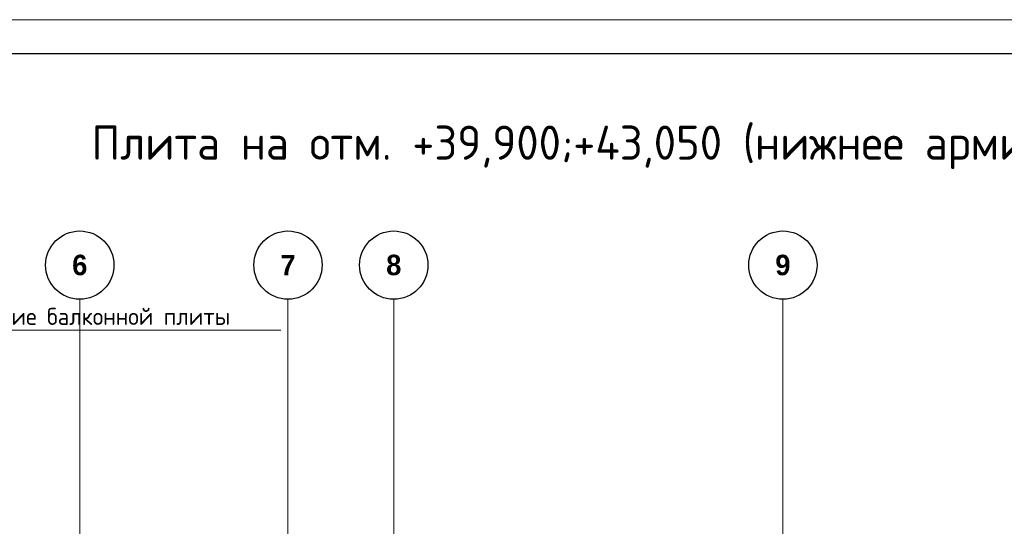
# Model space of a CAD drawing. Header units: millimetres. Extents: x -42044588 to 856694, y -806701 to 941911.
# Tile 52 of 256: x -87416 to -72992, y -414436 to -407019. Entities that reach past the tile are written whole.
import ezdxf
from ezdxf import colors
from ezdxf.entities.mleader import LeaderData, LeaderLine
from ezdxf.math import Vec2, Vec3

# ---------------------------------------------------------------- set-up
doc = ezdxf.new("R2010")
doc.units = ezdxf.units.MM
doc.linetypes.add('______5', pattern=[1100, 800, -100, 100, -100])
doc.linetypes.add('осевая', pattern=[50.8, 31.75, -6.35, 6.35, -6.35])
for name, color, linetype, lineweight in [('Оси', 40, '______5', 18), ('подоснова', 151, 'Continuous', 5), ('РАЗМЕРЫ', 1, 'Continuous', 9), ('ТОНКИЕ', 7, 'Continuous', 9), ('Узлы', 7, 'Continuous', 0)]:
    doc.layers.add(name, color=color, linetype=linetype, lineweight=lineweight)
doc.layers.add('ТОЛСТЫЕ_ОСНОВНЫЕ', color=6, linetype='Continuous')
doc.styles.add('Century Gothic', font='GOTHIC.TTF')
doc.styles.add('GOST-2.304_Type-B', font='GOST_Common.ttf')

# ---------------------------------------------------------------- blocks, each defined once
blk = doc.blocks.new('*U6686')
at = {"layer": 'ТОЛСТЫЕ_ОСНОВНЫЕ', "color": 6}
blk.add_lwpolyline([(20, 5), (886, 5), (886, 415), (20, 415)], close=True, dxfattribs=at)
at = {"layer": 'ТОНКИЕ'}
blk.add_lwpolyline([(0, 0), (891, 0), (891, 420), (0, 420)], close=True, dxfattribs=at)
blk = doc.blocks.new('NSY101')
at = {"color": 0, "linetype": 'ByBlock', "lineweight": -2}
blk.add_circle((0, 0), 50, dxfattribs=at)
blk = doc.blocks.new('СЛОЖНЫЙ_ОБЪЕКТ_2')
at = {"layer": 'Оси', "color": 16, "linetype": 'Continuous', "lineweight": 25, "transparency": 33554687, "xscale": 9.999999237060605, "yscale": 9.999999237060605, "zscale": 9.999999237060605}
blk.add_blockref('NSY101', (21513, -989), dxfattribs=at)
at = {"layer": 'Оси', "color": 16, "linetype": 'Continuous', "lineweight": 25, "transparency": 33554687, "insert": (21513, -989), "char_height": 300, "width": 385, "attachment_point": 5, "style": 'Century Gothic'}
blk.add_mtext('\\A1;{\\fCentury Gothic|i0|b1;\\H300.000000;\\W1.000000;\\C16;6}\\P', dxfattribs=at)
blk = doc.blocks.new('СЛОЖНЫЙ_ОБЪЕКТ_3')
at = {"layer": 'Оси', "color": 16, "linetype": 'Continuous', "lineweight": 25, "transparency": 33554687, "xscale": 9.999999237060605, "yscale": 9.999999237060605, "zscale": 9.999999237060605}
blk.add_blockref('NSY101', (24563, -989), dxfattribs=at)
at = {"layer": 'Оси', "color": 16, "linetype": 'Continuous', "lineweight": 25, "transparency": 33554687, "insert": (24563, -989), "char_height": 300, "width": 385, "attachment_point": 5, "style": 'Century Gothic'}
blk.add_mtext('\\A1;{\\fCentury Gothic|i0|b1;\\H300.000000;\\W1.000000;\\C16;7}\\P', dxfattribs=at)
blk = doc.blocks.new('СЛОЖНЫЙ_ОБЪЕКТ_4')
at = {"layer": 'Оси', "color": 16, "linetype": 'Continuous', "lineweight": 25, "transparency": 33554687, "xscale": 9.999999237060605, "yscale": 9.999999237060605, "zscale": 9.999999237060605}
blk.add_blockref('NSY101', (26113, -989), dxfattribs=at)
at = {"layer": 'Оси', "color": 16, "linetype": 'Continuous', "lineweight": 25, "transparency": 33554687, "insert": (26113, -989), "char_height": 300, "width": 385, "attachment_point": 5, "style": 'Century Gothic'}
blk.add_mtext('\\A1;{\\fCentury Gothic|i0|b1;\\H300.000000;\\W1.000000;\\C16;8}\\P', dxfattribs=at)
blk = doc.blocks.new('СЛОЖНЫЙ_ОБЪЕКТ_16')
at = {"layer": 'Оси', "color": 16, "linetype": 'Continuous', "lineweight": 25, "transparency": 33554687, "xscale": 9.999999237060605, "yscale": 9.999999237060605, "zscale": 9.999999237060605}
blk.add_blockref('NSY101', (31813, -989), dxfattribs=at)
at = {"layer": 'Оси', "color": 16, "linetype": 'Continuous', "lineweight": 25, "transparency": 33554687, "insert": (31813, -989), "char_height": 300, "width": 385, "attachment_point": 5, "style": 'Century Gothic'}
blk.add_mtext('\\A1;{\\fCentury Gothic|i0|b1;\\H300.000000;\\W1.000000;\\C16;9}\\P', dxfattribs=at)
blk = doc.blocks.new('оси блок 2')
at = {"layer": 'Оси', "color": 16, "linetype": 'осевая', "lineweight": 0, "ltscale": 0.25, "transparency": 33554687}
for p, q in [((-68904.7, -322543), (-68904.7, -347914.1)), ((-65854.7, -322543), (-65854.7, -347914.1)), ((-64304.7, -322543), (-64304.7, -347914.1)), ((-58604.7, -322543), (-58604.7, -347914.1))]:
    blk.add_line(p, q, dxfattribs=at)
at = {"layer": 'Оси', "color": 16, "linetype": 'Continuous', "lineweight": 25, "transparency": 33554687}
for name in ['СЛОЖНЫЙ_ОБЪЕКТ_2', 'СЛОЖНЫЙ_ОБЪЕКТ_3', 'СЛОЖНЫЙ_ОБЪЕКТ_4', 'СЛОЖНЫЙ_ОБЪЕКТ_16']:
    blk.add_blockref(name, (-90418.2, -321053.5), dxfattribs=at)
blk = doc.blocks.new('_None')

msp = doc.modelspace()

# ---------------------------------------------------------------- block references
at = {"xscale": 100, "yscale": 100, "zscale": 100}
msp.add_blockref('*U6686', (-111078.223, -449018.639), dxfattribs=at)
at = {"layer": 'РАЗМЕРЫ'}
msp.add_blockref('оси блок 2', (-17630.557, -88569.364), dxfattribs=at)

# ---------------------------------------------------------------- texts
at = {"layer": 'Узлы', "color": 80, "linetype": 'Continuous', "lineweight": 0, "style": 'GOST-2.304_Type-B'}
msp.add_text('Плита на отм. +39,900;+43,050 (нижнее армирование)', height=500, dxfattribs=at).set_placement((-86363.768, -409068.82))

# ---------------------------------------------------------------- leaders
at = {"layer": 'подоснова', "color": 2, "ltscale": 0.3}
ml = msp.add_multileader_mtext('Standard', dxfattribs=at)
ml.set_content('\\pxi0.391,qc;{\\C80;См. узел армирование балконной плиты}', color=2, style='GOST-2.304_Type-B')
ml.set_leader_properties(color=256, linetype='ByLayer', lineweight=15)
ml.set_arrow_properties(name='NONE')
ml.build(insert=Vec2(0, 0))
ml.multileader.update_dxf_attribs({"text_left_attachment_type": 6, "text_right_attachment_type": 6, "dogleg_length": 0.1, "arrow_head_size": 18})
ctx = ml.context
ctx.base_point, ctx.char_height, ctx.arrow_head_size, ctx.landing_gap_size, ctx.plane_origin = Vec3(-90471.828, -411562.498), 250, 18, 20, Vec3(-97956.08, -411409.242)
ctx.left_attachment, ctx.right_attachment, ctx.text_align_type = 6, 6, 1
notes = []
notes.append((ctx, [(0, (1, 1, 0), (-90471.928, -411562.498), (1, 0), 0.1, [(0, [(-90821.829, -412447.151)], 0, [])])]))
ctx.mtext.insert, ctx.mtext.alignment, ctx.mtext.flow_direction = Vec3(-87461.866, -411237.498), 2, 5
for ctx, leaders in notes:
    for number, flags, end, landing, length, lines in leaders:
        leader = LeaderData()
        leader.index, (leader.has_last_leader_line, leader.has_dogleg_vector, leader.attachment_direction) = number, flags
        leader.last_leader_point, leader.dogleg_vector, leader.dogleg_length = Vec3(end), Vec3(landing), length
        for number, points, colour, breaks in lines:
            line = LeaderLine()
            line.index, line.vertices, line.color, line.breaks = number, Vec3.list(points), colors.encode_raw_color(colour), breaks
            leader.lines.append(line)
        ctx.leaders.append(leader)

doc.saveas('drawing.dxf')
